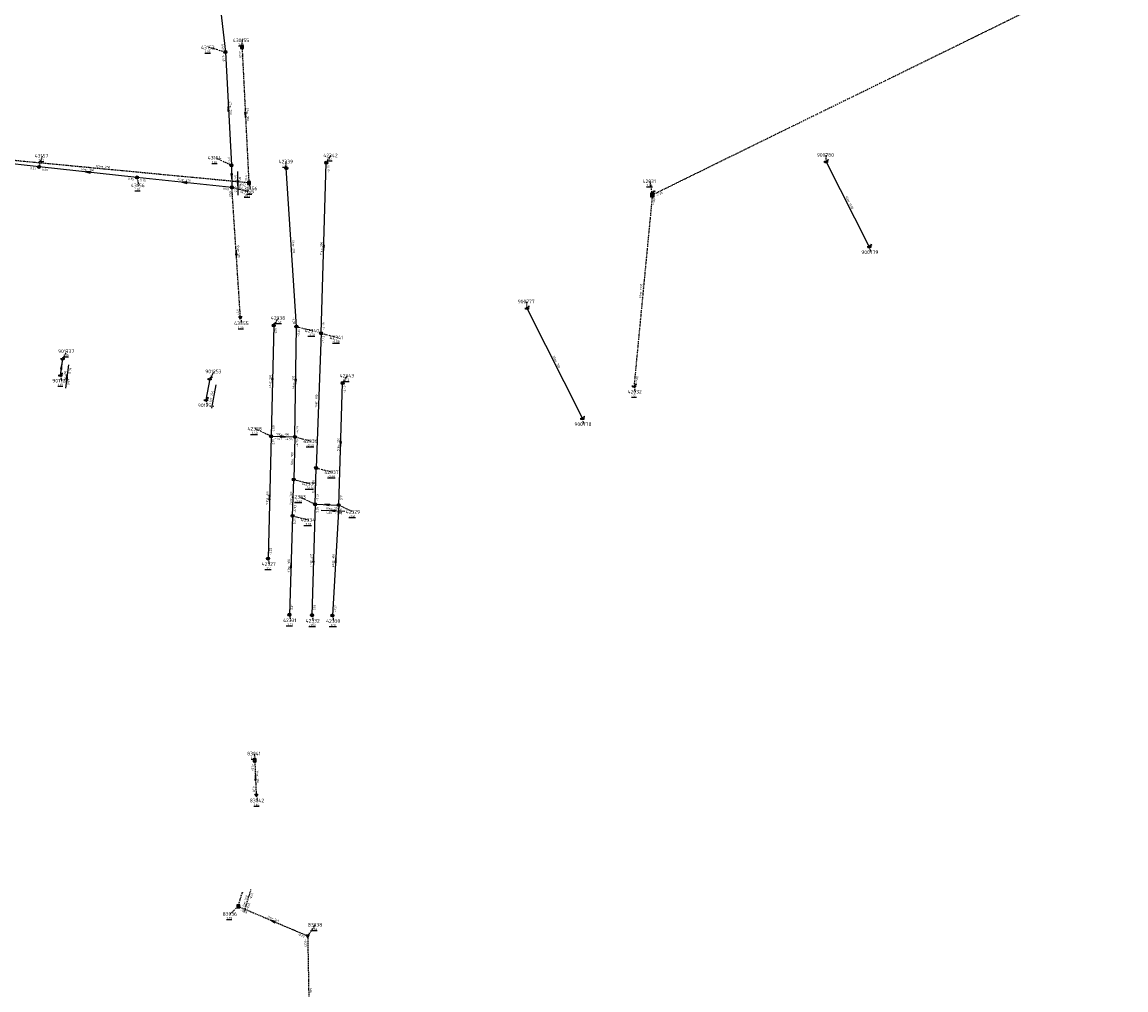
# Model space of a CAD drawing. Extents: x 188323 to 208361, y 565368 to 574910.
# Tile 115 of 256: x 202605 to 203064, y 567449 to 567852. Entities that reach past the tile are written whole.
import ezdxf

# ---------------------------------------------------------------- set-up
doc = ezdxf.new("R2010")
doc.units = 0
for name, pattern in [('BORDER', [1.75, 0.5, -0.25, 0.5, -0.25, 0, -0.25]), ('DASHDOT', [1, 0.5, -0.25, 0, -0.25]), ('DASHED', [0.75, 0.5, -0.25])]:
    doc.linetypes.add(name, pattern=pattern)
doc.layers.get('0').update_dxf_attribs({"linetype": 'CONTINUOUS'})
for name, color, linetype in [('RIO-AFM', 7, 'CONTINUOUS'), ('RIO-BOK', 7, 'CONTINUOUS'), ('RIO-DET', 7, 'CONTINUOUS'), ('RIO-KNP', 7, 'CONTINUOUS'), ('RIO-KNR', 7, 'CONTINUOUS'), ('RIO-LAG', 7, 'CONTINUOUS'), ('RIO-LAG_0B', 7, 'CONTINUOUS'), ('RIO-LAG_1B', 7, 'DASHED'), ('RIO-LAG_2B', 7, 'DASHED'), ('RIO-LAG_4', 7, 'BORDER'), ('RIO-LEN', 7, 'CONTINUOUS'), ('RIO-MVD', 1, 'CONTINUOUS'), ('RIO-VRB', 6, 'DASHDOT'), ('RIO-VRH', 7, 'CONTINUOUS')]:
    doc.layers.add(name, color=color, linetype=linetype)
doc.styles.add('RIO-TXT', font='isocp.shx')

# ---------------------------------------------------------------- blocks, each defined once
blk = doc.blocks.new('L_VHR')
blk.add_lwpolyline([(-0.5, 0), (0.5, 0), (-0.5, 0.15), (-0.5, -0.15), (0.5, 0)])
blk = doc.blocks.new('K_OVL')
for points in [[(0.6, 0.6), (-0.6, 0.6), (-0.6, -0.6), (0.6, -0.6)], [(1, 1.25), (0.474823, 0.983111), (0.413034, 1.369554)]]:
    blk.add_lwpolyline(points, close=True)
blk.add_arc((0.81571, 0.439293), 0.83139, 77.193131, 168.854604)
blk.add_solid([(-0.6, 0.6), (0.6, 0.6), (-0.6, -0.6), (0.6, -0.6)])
at = {"style": 'RIO-TXT', "flags": 1}
blk.add_attdef('KNOOPNAAM', (2, 2), '', height=1, dxfattribs=at)
blk = doc.blocks.new('K_UTB')
blk.add_lwpolyline([(0.5, 0.15), (0.5, -0.3), (-0.5, -0.3), (-0.5, 0.15), (-0.45, 0.15), (-0.45, -0.25), (0, -0.25), (0.45, -0.25), (0.45, 0.15)], close=True)
blk.add_lwpolyline([(0.85, 0.6), (0.55, 0.65), (0.614828, 0.459583), (0.850842, 0.598937)])
blk.add_arc((0.85, -0.25), 0.85, 90, 180)
at = {"style": 'RIO-TXT', "flags": 1}
blk.add_attdef('KNOOPNAAM', (2, 2), '', height=1, dxfattribs=at)
blk = doc.blocks.new('K_IPG')
blk.add_circle((0, 0), 0.5)
for points in [[(0, 0), (-0.5, 0), (-0.433013, 0.25)], [(0, 0), (-0.433013, -0.25), (-0.5, 0)], [(0, 0), (-0.433013, 0.25), (-0.25, 0.433013)], [(0, 0), (-0.25, -0.433013), (-0.433013, -0.25)], [(0, 0), (-0.25, 0.433013), (0, 0.5)], [(0, 0), (0, -0.5), (-0.25, -0.433013)], [(0, 0), (0, 0.5), (0.25, 0.433013)], [(0, 0), (0.25, 0.433013), (0.433013, 0.25)], [(0, 0), (0.433013, 0.25), (0.5, 0)], [(0, 0), (0.5, 0), (0.433013, -0.25)], [(0, 0), (0.433013, -0.25), (0.25, -0.433013)], [(0, 0), (0.25, -0.433013), (0, -0.5)]]:
    blk.add_solid(points)
at = {"style": 'RIO-TXT', "flags": 1}
blk.add_attdef('KNOOPNAAM', (2, 2), '', height=1, dxfattribs=at)
blk = doc.blocks.new('K_IPR')
blk.add_lwpolyline([(-0.5, -0.5), (0.5, -0.5), (0.5, 0.5), (-0.5, 0.5)], close=True)
blk.add_solid([(-0.5, 0.5), (0.5, 0.5), (-0.5, -0.5), (0.5, -0.5)])
at = {"style": 'RIO-TXT', "flags": 1}
blk.add_attdef('KNOOPNAAM', (2, 2), '', height=1, dxfattribs=at)
blk = doc.blocks.new('K_IPD')
blk.add_lwpolyline([(-0.496027, 0.307994), (0.503973, 0.307994), (0.003973, -0.558031)], close=True)
blk.add_solid([(-0.496027, 0.307994), (0.503973, 0.307994), (0.003973, -0.558031)])
at = {"style": 'RIO-TXT', "flags": 1}
blk.add_attdef('KNOOPNAAM', (2, 2), '', height=1, dxfattribs=at)
blk = doc.blocks.new('K_PUN')
blk.add_lwpolyline([(0.5, 0.5), (-0.5, 0.5), (-0.5, -0.5), (0.5, -0.5)], close=True)
blk.add_solid([(-0.5, -0.5), (0.5, 0.5), (0.5, -0.5)])
at = {"style": 'RIO-TXT', "flags": 1}
blk.add_attdef('KNOOPNAAM', (2, 2), '', height=1, dxfattribs=at)
blk = doc.blocks.new('K_FIC')
blk.add_circle((0, 0), 0.0625)
at = {"style": 'RIO-TXT', "flags": 1}
blk.add_attdef('KNOOPNAAM', (2, 2), '', height=1, dxfattribs=at)
blk = doc.blocks.new('735_04______42333_____42329_')
at = {"layer": 'RIO-LAG_0B'}
blk.add_line((0, 0), (9.816, -0.295), dxfattribs=at)
at = {"layer": 'RIO-VRH', "xscale": 2, "yscale": 2, "zscale": 2, "rotation": 538.2468}
blk.add_blockref('L_VHR', (4.908, -0.1475), dxfattribs=at)
at = {"layer": 'RIO-AFM', "style": 'RIO-TXT'}
blk.add_text('r 300', height=0.9, rotation=358.2468, dxfattribs=at).set_placement((4.1132, 0.3769))
at = {"layer": 'RIO-BOK', "style": 'RIO-TXT'}
for s, p in [('-4.60', (1.3572, -1.4413)), ('-3.90', (5.6753, -1.5708))]:
    blk.add_text(s, height=0.9, rotation=358.2468, dxfattribs=at).set_placement(p)
at = {"layer": 'RIO-LEN', "style": 'RIO-TXT'}
blk.add_text('10m', height=0.9, rotation=358.2468, dxfattribs=at).set_placement((1.9542, 0.4416))
blk = doc.blocks.new('819_04______43154_____43155_')
at = {"layer": 'RIO-LAG_0B'}
blk.add_line((0, 0), (0.221, -9.819), dxfattribs=at)
at = {"layer": 'RIO-VRH', "xscale": 2, "yscale": 2, "zscale": 2, "rotation": 271.2652}
blk.add_blockref('L_VHR', (0.1105, -4.9095), dxfattribs=at)
at = {"layer": 'RIO-AFM', "style": 'RIO-TXT'}
blk.add_text('r 300', height=0.9, rotation=271.2652, dxfattribs=at).set_placement((0.5863, -3.8183))
at = {"layer": 'RIO-BOK', "style": 'RIO-TXT'}
for s, p in [('0.57', (-1.3681, -1.431)), ('0.50', (-1.2584, -6.2908))]:
    blk.add_text(s, height=0.9, rotation=271.2652, dxfattribs=at).set_placement(p)
at = {"layer": 'RIO-LEN', "style": 'RIO-TXT'}
blk.add_text('9m', height=0.9, rotation=271.2652, dxfattribs=at).set_placement((0.5497, -2.1987))
blk = doc.blocks.new('1251_06______83036_____83037_')
at = {"layer": 'RIO-LAG_2B'}
blk.add_line((0, 0), (2.806, 9.411), dxfattribs=at)
at = {"layer": 'RIO-AFM', "style": 'RIO-TXT'}
blk.add_text('r 160', height=0.9, rotation=73.3856, dxfattribs=at).set_placement((0.6155, 3.8132))
at = {"layer": 'RIO-BOK', "style": 'RIO-TXT'}
for p in [(2.9763, 5.0811), (1.7417, 0.9413)]:
    blk.add_text('-0.41', height=0.9, rotation=73.3856, dxfattribs=at).set_placement(p)
at = {"layer": 'RIO-LEN', "style": 'RIO-TXT'}
blk.add_text('6m', height=0.9, rotation=73.3856, dxfattribs=at).set_placement((0.1525, 2.2608))
blk = doc.blocks.new('1367_90______901253____901254_')
at = {"layer": 'RIO-LAG'}
blk.add_line((0, 0), (-1.813, -9.653), dxfattribs=at)
at = {"layer": 'RIO-AFM', "style": 'RIO-TXT'}
blk.add_text('r 250', height=0.9, rotation=439.3406, dxfattribs=at).set_placement((-1.5988, -5.7959))
at = {"layer": 'RIO-LEN', "style": 'RIO-TXT'}
blk.add_text('9m', height=0.9, rotation=439.3406, dxfattribs=at).set_placement((-1.8972, -7.3881))
blk = doc.blocks.new('1436_90______901737____901738_')
at = {"layer": 'RIO-LAG'}
blk.add_line((0, 0), (-1.345, -9.729), dxfattribs=at)
at = {"layer": 'RIO-VRH', "xscale": 2, "yscale": 2, "zscale": 2, "rotation": 442.1073}
blk.add_blockref('L_VHR', (-0.6725, -4.8645), dxfattribs=at)
at = {"layer": 'RIO-AFM', "style": 'RIO-TXT'}
blk.add_text('r 200', height=0.9, rotation=442.1073, dxfattribs=at).set_placement((-1.3173, -5.866))
at = {"layer": 'RIO-BOK', "style": 'RIO-TXT'}
for s, p in [('0.39', (0.8968, -3.718)), ('0.43', (0.233, -8.5335))]:
    blk.add_text(s, height=0.9, rotation=442.1073, dxfattribs=at).set_placement(p)
at = {"layer": 'RIO-LEN', "style": 'RIO-TXT'}
blk.add_text('7m', height=0.9, rotation=442.1073, dxfattribs=at).set_placement((-1.5385, -7.4709))

msp = doc.modelspace()

# ---------------------------------------------------------------- linework, layer by layer
at = {"layer": 'RIO-LAG'}
for p, q in [((202957.488, 567758.336), (202939.552, 567793.664)), ((202815.184, 567732.736), (202838.208, 567686.848)), ((202622.096, 567711.744), (202621.136, 567704.896)), ((202683.296, 567703.36), (202681.664, 567694.656))]:
    msp.add_line(p, q, dxfattribs=at)
at = {"layer": 'RIO-LAG_0B'}
for p, q in [((202683.696, 567891.712), (202689.792, 567839.232)), ((202689.792, 567839.232), (202692.304, 567792.128)), ((202612.304, 567791.488), (202569.408, 567796.224)), ((202652.992, 567787.072), (202612.304, 567791.488)), ((202692.304, 567792.128), (202692.496, 567782.976)), ((202719.296, 567725.12), (202715.104, 567790.912)), ((202729.6, 567722.304), (202731.696, 567793.216)), ((202692.496, 567782.976), (202652.992, 567787.072)), ((202709.904, 567725.568), (202708.8, 567679.488)), ((202718.704, 567679.232), (202719.296, 567725.12)), ((202729.6, 567722.304), (202727.504, 567666.304)), ((202736.896, 567650.88), (202738.496, 567701.632)), ((202708.8, 567679.488), (202707.504, 567628.672)), ((202708.8, 567679.488), (202718.704, 567679.232)), ((202718.704, 567679.232), (202718.208, 567661.504)), ((202727.104, 567651.2), (202727.504, 567666.304)), ((202717.696, 567646.4), (202718.208, 567661.504)), ((202727.104, 567651.2), (202725.792, 567605.12)), ((202727.104, 567651.2), (202736.896, 567650.88)), ((202736.896, 567650.88), (202734.304, 567604.992)), ((202717.696, 567646.4), (202716.4, 567605.312))]:
    msp.add_line(p, q, dxfattribs=at)
at = {"layer": 'RIO-LAG_1B'}
for p, q in [((202696.704, 567841.344), (202699.536, 567784.832)), ((202699.536, 567784.832), (202578.496, 567796.352))]:
    msp.add_line(p, q, dxfattribs=at)
at = {"layer": 'RIO-LAG_2B'}
for p, q in [((202696.048, 567728.832), (202692.496, 567782.976)), ((202702, 567544.832), (202702.592, 567530.368)), ((202695.104, 567484.096), (202696.8, 567489.792)), ((202695.104, 567484.096), (202724, 567471.808)), ((202724, 567471.808), (202724.896, 567422.592))]:
    msp.add_line(p, q, dxfattribs=at)
at = {"layer": 'RIO-LAG_4'}
for p, q in [((203236.8, 567960.896), (202867.296, 567779.776)), ((202867.296, 567779.776), (202859.68, 567700.352))]:
    msp.add_line(p, q, dxfattribs=at)
at = {"layer": 'RIO-VRB'}
for p, q in [((202689.8, 567839.2), (202682.8321, 567841.1265)), ((202696.71, 567841.34), (202696.7097, 567844.115)), ((202612.3, 567791.5), (202613.6933, 567796.0294)), ((202692.3, 567792.1), (202685.651, 567795.2179)), ((202731.7, 567793.2), (202733.6764, 567796.2558)), ((202939.55, 567793.66), (202939.5497, 567796.435)), ((202715.1, 567790.9), (202715.0997, 567793.675)), ((202653, 567787.1), (202653.7071, 567783.7868)), ((202692.5, 567782.98), (202699.1482, 567781.26)), ((202699.53, 567784.81), (202700.0635, 567782.4816)), ((202867.3, 567779.8), (202866.4179, 567785.4977)), ((202957.49, 567758.33), (202958.0235, 567756.0016)), ((202815.18, 567732.72), (202815.1797, 567735.495)), ((202696.05, 567728.81), (202696.5835, 567726.4816)), ((202709.9, 567725.6), (202711.8764, 567728.6558)), ((202719.3, 567725.1), (202725.9482, 567723.38)), ((202729.6, 567722.3), (202736.2482, 567720.58)), ((202622.09, 567711.77), (202624.0664, 567714.8258)), ((202621.14, 567704.91), (202621.6735, 567702.5816)), ((202683.3, 567703.39), (202685.2764, 567706.4458)), ((202738.5, 567701.6), (202740.4764, 567704.6558)), ((202859.68, 567700.34), (202860.2135, 567698.0116)), ((202681.66, 567694.67), (202682.1935, 567692.3416)), ((202838.21, 567686.83), (202838.7435, 567684.5016)), ((202708.8, 567679.5), (202702.151, 567682.6179)), ((202718.7, 567679.2), (202725.3482, 567677.48)), ((202727.5, 567666.3), (202734.1482, 567664.58)), ((202718.2, 567661.5), (202724.8482, 567659.78)), ((202727.1, 567651.2), (202720.451, 567654.3179)), ((202736.9, 567650.9), (202743.0269, 567648.0622)), ((202717.7, 567646.4), (202724.3482, 567644.68)), ((202707.5, 567628.7), (202708.0335, 567626.3716)), ((202716.4, 567605.3), (202716.9335, 567602.9716)), ((202725.8, 567605.1), (202726.3335, 567602.7716)), ((202734.3, 567605), (202734.8335, 567602.6716)), ((202702, 567544.8), (202701.9997, 567547.575)), ((202702.6, 567530.4), (202703.1335, 567528.0716)), ((202695.1, 567484.1), (202691.8394, 567480.911)), ((202724, 567471.8), (202727.2618, 567476.388))]:
    msp.add_line(p, q, dxfattribs=at)

# ---------------------------------------------------------------- block references
at = {"layer": 'RIO-DET'}
for name, p in [('819_04______43154_____43155_', (202694.8, 567789.568)), ('1436_90______901737____901738_', (202624.592, 567709.248)), ('1367_90______901253____901254_', (202685.792, 567700.864)), ('735_04______42333_____42329_', (202729.6, 567648.704)), ('1251_06______83036_____83037_', (202697.6, 567481.6))]:
    msp.add_blockref(name, p, dxfattribs=at)
at = {"layer": 'RIO-KNP', "xscale": 1.25, "yscale": 1.25, "zscale": 1.25}
for name, p in [('K_IPR', (202696.704, 567841.344)), ('K_IPG', (202689.792, 567839.232)), ('K_IPG', (202612.304, 567791.488)), ('K_IPG', (202692.304, 567792.128)), ('K_IPG', (202715.104, 567790.912)), ('K_IPG', (202731.696, 567793.216)), ('K_UTB', (202939.552, 567793.664)), ('K_IPG', (202652.992, 567787.072)), ('K_IPG', (202692.496, 567782.976)), ('K_IPR', (202699.536, 567784.832)), ('K_OVL', (202867.296, 567779.776)), ('K_UTB', (202957.488, 567758.336)), ('K_UTB', (202815.184, 567732.736)), ('K_IPD', (202696.048, 567728.832)), ('K_IPG', (202709.904, 567725.568)), ('K_IPG', (202719.296, 567725.12)), ('K_IPG', (202729.6, 567722.304)), ('K_UTB', (202622.096, 567711.744)), ('K_UTB', (202621.136, 567704.896)), ('K_UTB', (202683.296, 567703.36)), ('K_IPG', (202738.496, 567701.632)), ('K_UTB', (202859.68, 567700.352)), ('K_UTB', (202681.664, 567694.656)), ('K_UTB', (202838.208, 567686.848)), ('K_IPG', (202708.8, 567679.488)), ('K_IPG', (202718.704, 567679.232)), ('K_IPG', (202727.504, 567666.304)), ('K_IPG', (202718.208, 567661.504)), ('K_IPG', (202727.104, 567651.2)), ('K_IPG', (202736.896, 567650.88)), ('K_IPG', (202717.696, 567646.4)), ('K_IPG', (202707.504, 567628.672)), ('K_IPG', (202716.4, 567605.312)), ('K_IPG', (202725.792, 567605.12)), ('K_IPG', (202734.304, 567604.992)), ('K_PUN', (202702, 567544.832)), ('K_IPD', (202702.592, 567530.368)), ('K_FIC', (202696.8, 567489.792)), ('K_PUN', (202695.104, 567484.096)), ('K_IPD', (202724, 567471.808))]:
    msp.add_blockref(name, p, dxfattribs=at)
at = {"layer": 'RIO-VRH', "xscale": 2, "yscale": 2, "zscale": 2}
for p, rotation in [((202691.05, 567815.65), 453.0471), ((202698.12, 567813.075), 272.8646), ((202632.65, 567789.3), 173.8304), ((202692.4, 567787.54), 271.2652), ((202672.75, 567785.04), 174.046), ((202730.65, 567757.75), 268.2946), ((202694.275, 567755.895), 93.7582), ((202621.615, 567708.34), 442.1073), ((202709.35, 567702.55), 268.6242), ((202719, 567702.15), 269.2421), ((202713.75, 567679.35), 358.2645), ((202737.7, 567676.25), 268.1835), ((202708.15, 567654.1), 448.5251), ((202732, 567651.05), 538.2468), ((202717.05, 567625.85), 448.1794), ((202726.45, 567628.15), 448.3758), ((202735.6, 567627.95), 446.7492), ((202702.3, 567537.6), 452.3948), ((202709.55, 567477.95), 516.9474)]:
    msp.add_blockref('L_VHR', p, dxfattribs=dict(at, rotation=rotation))

# ---------------------------------------------------------------- texts
at = {"layer": 'RIO-AFM', "style": 'RIO-TXT'}
for s, rotation, p in [('r 300', 273.0471, (202691.5208, 567816.4865)), ('r 300', 272.8646, (202698.5964, 567813.9102)), ('r 300', 353.8304, (202631.8995, 567789.8966)), ('r 250', 354.545, (202638.523, 567791.1772)), ('r 300', 354.046, (202671.9971, 567785.6334)), ('r 1500', 296.9271, (202948.4871, 567777.1903)), ('r 300', 273.6609, (202717.6677, 567758.8422)), ('r 300', 88.2945, (202730.1262, 567756.9552)), ('r 315', 273.7582, (202694.7376, 567756.7374)), ('r 1500', 444.5137, (202862.8646, 567739.0445)), ('r 700', 296.6563, (202826.7924, 567710.7308)), ('r 300', 448.6242, (202708.8167, 567701.7522)), ('r 300', 89.2421, (202718.4895, 567701.3462)), ('r 300', 447.8436, (202728.0027, 567693.5095)), ('r 300', 358.2645, (202712.9551, 567679.8769)), ('r 300', 88.1835, (202737.1747, 567675.4561)), ('r 300', 448.373, (202717.9222, 567669.5543)), ('r 300', 88.4737, (202726.7787, 567657.9535)), ('r 300', 448.5251, (202707.6138, 567653.3029)), ('r 300', 88.0946, (202717.4235, 567653.1569)), ('r 300', 448.3758, (202725.9133, 567627.3544)), ('r 300', 446.7492, (202735.0409, 567627.1698)), ('r 300', 448.1794, (202716.5121, 567625.0561)), ('r 160', 272.3948, (202702.7699, 567538.4308)), ('r 160', 336.9474, (202709.0037, 567478.7362))]:
    msp.add_text(s, height=0.9, rotation=rotation, dxfattribs=at).set_placement(p)
at = {"layer": 'RIO-BOK', "style": 'RIO-TXT'}
for s, rotation, p in [('0.40', 276.6359, (202688.0296, 567842.5778)), ('0.40', 273.0471, (202688.4771, 567837.7271)), ('-0.28', 272.8646, (202695.3824, 567839.8714)), ('0.57', 273.0471, (202690.7409, 567795.5819)), ('0.29', 353.7484, (202608.6114, 567790.521)), ('0.29', 353.8304, (202613.5422, 567789.9584)), ('-3.30', 88.2945, (202732.978, 567789.06)), ('0.35', 353.8304, (202649.3132, 567786.1142)), ('0.35', 354.046, (202654.248, 567785.5631)), ('-0.34', 272.8646, (202697.9607, 567788.8365)), ('0.50', 354.046, (202688.8167, 567781.9796)), ('0.50', 273.7582, (202691.1955, 567781.4908)), ('0.62', 354.545, (202695.86, 567783.8293)), ('-1.00', 444.5137, (202868.2545, 567775.5898)), ('-1.00', 386.1078, (202869.1735, 567779.1601)), ('0.57', 273.7582, (202694.4523, 567732.2725)), ('-3.30', 273.6609, (202717.6808, 567729.1052)), ('-3.39', 88.2945, (202731.0408, 567723.6577)), ('-1.59', 448.6242, (202711.1752, 567721.4689)), ('-3.36', 89.2421, (202720.6463, 567720.9809)), ('-3.45', 447.8436, (202730.8125, 567718.1519)), ('-1.00', 444.5137, (202861.2064, 567701.6007)), ('-2.50', 88.1835, (202739.77, 567697.4574)), ('-3.59', 448.6242, (202710.2321, 567680.8669)), ('-4.79', 89.2421, (202720.1182, 567680.5814)), ('-2.97', 448.5251, (202710.0651, 567675.3663)), ('-3.67', 358.2645, (202710.1576, 567678.0591)), ('-4.54', 358.2645, (202714.5597, 567677.9285)), ('-4.79', 448.373, (202719.9751, 567675.0629)), ('-7.03', 88.4737, (202728.5366, 567652.5622)), ('-3.71', 88.1835, (202738.3435, 567652.2549)), ('-6.93', 88.0946, (202719.1456, 567647.7527)), ('-5.26', 448.3758, (202728.3573, 567647.0632)), ('-3.16', 446.7492, (202738.0394, 567646.729)), ('-5.28', 448.1794, (202718.9462, 567642.2586)), ('-2.22', 448.5251, (202708.9345, 567630.0644)), ('-3.31', 448.1794, (202717.8427, 567606.6557)), ('-3.18', 448.3758, (202727.238, 567606.4607)), ('-1.67', 446.7492, (202735.7761, 567606.3193)), ('-0.24', 272.3948, (202700.6604, 567543.3423)), ('0.39', 272.3948, (202701.0599, 567533.8987)), ('-0.28', 336.9474, (202695.8409, 567482.2641)), ('-0.23', 336.9474, (202719.686, 567472.1333)), ('-0.23', 271.0569, (202722.6267, 567470.374))]:
    msp.add_text(s, height=0.9, rotation=rotation, dxfattribs=at).set_placement(p)
at = {"layer": 'RIO-KNR', "style": 'RIO-TXT'}
for s, p in [('43153', (202679.6446, 567840.3765)), ('430155', (202692.8847, 567843.365)), ('43157', (202610.5058, 567795.2794)), ('43154', (202682.4635, 567794.4679)), ('42342', (202730.4889, 567795.5058)), ('900780', (202935.7247, 567795.685)), ('42339', (202711.9122, 567792.925)), ('42031', (202863.2304, 567784.7477)), ('43156', (202650.5196, 567783.0368)), ('43155', (202695.9607, 567780.51)), ('430156', (202696.2385, 567781.7316)), ('900779', (202954.1985, 567755.2516)), ('900777', (202811.3547, 567734.745)), ('43555', (202693.396, 567725.7316)), ('42338', (202708.6889, 567727.9058)), ('42340', (202722.7607, 567722.63)), ('42341', (202733.0607, 567719.83)), ('901737', (202620.2414, 567714.0758)), ('901738', (202617.8485, 567701.8316)), ('901253', (202681.4514, 567705.6958)), ('42343', (202737.2889, 567703.9058)), ('42032', (202857.026, 567697.2616)), ('901254', (202678.3685, 567691.5916)), ('900778', (202834.9185, 567683.7516)), ('42328', (202698.9635, 567681.8679)), ('42336', (202722.1607, 567676.73)), ('42337', (202730.9607, 567663.83)), ('42335', (202721.6607, 567659.03)), ('42333', (202717.2635, 567653.5679)), ('42329', (202739.8394, 567647.3122)), ('42334', (202721.1607, 567643.93)), ('42327', (202704.846, 567625.6216)), ('42331', (202713.746, 567602.2216)), ('42332', (202723.146, 567602.0216)), ('42330', (202731.646, 567601.9216)), ('83041', (202698.8122, 567546.825)), ('83042', (202699.946, 567527.3216)), ('83036', (202688.6519, 567480.161)), ('83038', (202724.0743, 567475.638))]:
    msp.add_text(s, height=1.5, dxfattribs=at).set_placement(p)
at = {"layer": 'RIO-LEN', "style": 'RIO-TXT'}
for s, rotation, p in [('47m', 273.0471, (202691.4049, 567818.6434)), ('57m', 272.8646, (202698.4874, 567816.0674)), ('41m', 353.8304, (202629.7518, 567790.1274)), ('122m', 354.545, (202635.8351, 567791.4322)), ('40m', 354.046, (202669.8486, 567785.8561)), ('40m', 296.9271, (202947.5079, 567779.1156)), ('54m', 273.7582, (202694.595, 567758.8927)), ('66m', 273.6609, (202717.5287, 567760.9977)), ('71m', 88.2945, (202730.0623, 567754.7961)), ('80m', 444.5137, (202862.6598, 567736.8942)), ('51m', 296.6563, (202825.8223, 567712.6607)), ('46m', 448.6242, (202708.7666, 567699.5928)), ('46m', 89.2421, (202718.4612, 567699.1864)), ('56m', 447.8436, (202727.9232, 567691.351)), ('10m', 358.2645, (202710.796, 567679.941)), ('51m', 88.1835, (202737.1066, 567673.2972)), ('18m', 448.373, (202717.8626, 567667.3951)), ('15m', 88.4737, (202726.7215, 567655.7942)), ('51m', 448.5251, (202707.56, 567651.1436)), ('15m', 88.0946, (202717.352, 567650.9981)), ('41m', 448.1794, (202716.4452, 567622.8971)), ('46m', 448.3758, (202725.8537, 567625.1952)), ('46m', 446.7492, (202734.9201, 567625.0132)), ('14m', 272.3948, (202702.6786, 567540.5888)), ('31m', 336.9474, (202707.0157, 567479.5808)), ('49m', 271.0569, (202724.9093, 567450.1793))]:
    msp.add_text(s, height=0.9, rotation=rotation, dxfattribs=at).set_placement(p)
at = {"layer": 'RIO-MVD', "style": 'RIO-TXT'}
for s, p in [('%%U1.33', (202695.1797, 567841.965)), ('%%U1.95', (202681.3021, 567838.9765)), ('%%U1.14', (202732.1464, 567794.1058)), ('%%U1.77', (202612.1633, 567793.8794)), ('%%U1.94', (202684.121, 567793.0679)), ('%%U1.15', (202713.5697, 567791.525)), ('%%U1.93', (202652.1771, 567781.6368)), ('%%U1.33', (202698.5335, 567780.3316)), ('%%U2.04', (202864.8879, 567783.3477)), ('%%U2.07', (202697.6182, 567779.11)), ('%%U-0.42', (202709.9639, 567726.5058)), ('%%U1.95', (202695.0535, 567724.3316)), ('%%U-1.50', (202724.0357, 567721.23)), ('%%U-1.58', (202734.3357, 567718.43)), ('%%U1.19', (202622.5364, 567712.6758)), ('%%U-1.13', (202738.5639, 567702.5058)), ('%%U1.19', (202620.1435, 567700.4316)), ('%%U1.51', (202858.6835, 567695.8616)), ('%%U-1.40', (202700.2385, 567680.4679)), ('%%U-3.25', (202723.4357, 567675.33)), ('%%U-3.44', (202732.2357, 567662.43)), ('%%U-3.40', (202722.9357, 567657.63)), ('%%U-3.22', (202718.5385, 567652.1679)), ('%%U-1.41', (202741.1144, 567645.9122)), ('%%U-3.08', (202722.4357, 567642.53)), ('%%U-1.14', (202706.121, 567624.2216)), ('%%U-1.51', (202715.021, 567600.8216)), ('%%U-1.50', (202724.421, 567600.6216)), ('%%U-0.34', (202732.921, 567600.5216)), ('%%U1.26', (202700.4697, 567545.425)), ('%%U1.64', (202701.6035, 567525.9216)), ('%%U1.29', (202690.3094, 567478.761)), ('%%U1.52', (202725.7318, 567474.238))]:
    msp.add_text(s, height=0.9, dxfattribs=at).set_placement(p)

doc.saveas('drawing.dxf')
